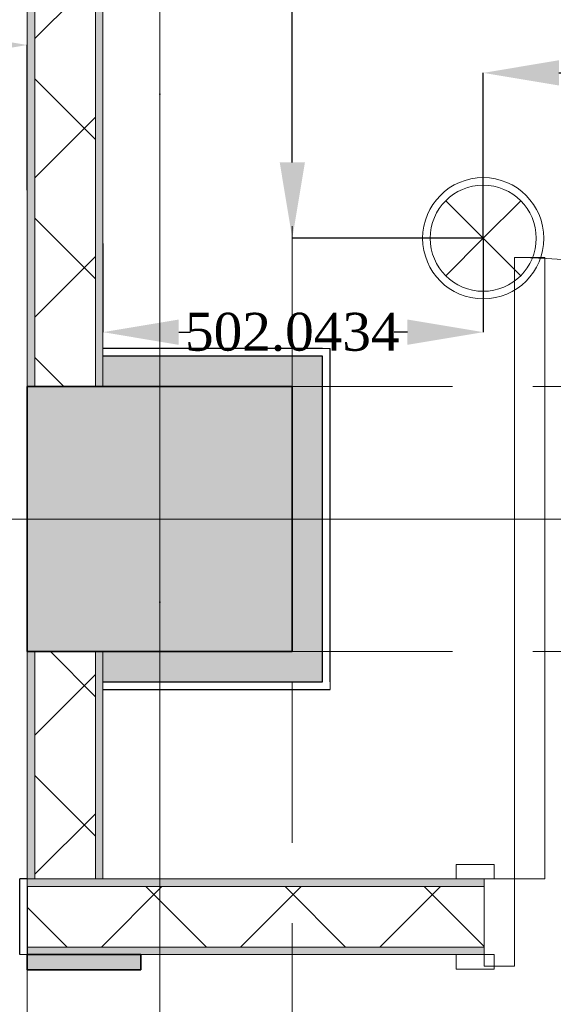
# Model space of a CAD drawing. Header units: inches. Extents: x -78787 to 29484, y -9517 to 23232.
# Tile 127 of 256: x -3854 to -3149, y 5003 to 6302. Entities that reach past the tile are written whole.
import ezdxf
from ezdxf import colors
from ezdxf.entities.mleader import LeaderData, LeaderLine
from ezdxf.enums import TextEntityAlignment as Align
from ezdxf.math import Vec2, Vec3

# ---------------------------------------------------------------- set-up
doc = ezdxf.new("R2010")
doc.units = ezdxf.units.IN
doc.header["$MEASUREMENT"] = 0
doc.linetypes.add('Dot & Dashed', pattern=[670.277762, 317.5, -176.388889, 0, -176.388874])
doc.linetypes.add('Hidden', pattern=[317.5, 211.666667, -105.833333])
for name, color, linetype in [('- განათება', 7, 'Continuous'), ('New_Structural - Bearing', 7, 'Continuous'), ('Structural - Bearing', 7, 'Continuous'), ('Structural - Grid', 7, 'Continuous')]:
    doc.layers.add(name, color=color, linetype=linetype)
for name, color, linetype, lineweight in [('New_Archicad Doors_Pen_No__1', 7, 'Continuous', 13), ('New_Structural - Bearing_Pen_No__1', 7, 'Continuous', 13), ('Structural - Bearing_Pen_No__20', 1, 'Continuous', 0)]:
    doc.layers.add(name, color=color, linetype=linetype, lineweight=lineweight)
for name, color, linetype, lineweight, true_color in [('New_Interior - Lamp_Pen_No__77', 7, 'Continuous', 20, 0xffeb28), ('New_Structural - Bearing_Pen_No__161', 7, 'Continuous', 13, 0x6a6a6a), ('New_Structural - Bearing_Pen_No__255', 7, 'Continuous', 13, 0xe8e8e8), ('New_Structural - Bearing_Pen_No__28', 7, 'Continuous', 35, 0xa80f02), ('New_Structural - Bearing_Pen_No__5', 7, 'Continuous', 25, 0x40a5ff), ('Structural - Bearing_Pen_No__102', 7, 'Continuous', 13, 0xcccccc), ('Structural - Bearing_Pen_No__161', 7, 'Continuous', 13, 0x6a6a6a), ('Structural - Bearing_Pen_No__28', 7, 'Continuous', 35, 0xa80f02), ('Structural - Grid_Pen_No__81', 7, 'Continuous', 20, 0x6a6a6a)]:
    doc.layers.add(name, color=color, linetype=linetype, lineweight=lineweight, true_color=true_color)
doc.styles.add('GENERATED_STYLE_2', font='txt')
doc.styles.get("Standard").update_dxf_attribs({"font": 'arial.ttf'})
doc.dimstyles.get("Standard").update_dxf_attribs({"dimtxt": 0.18, "dimasz": 0.18, "dimexe": 0.18, "dimexo": 0.0625, "dimgap": 0.09, "dimtad": 0, "dimtih": 1, "dimtoh": 1, "dimdec": 4, "dimzin": 0, "dimdsep": 46, "dimtxsty": 'Standard', "dimcen": 0.09, "dimadec": 0, "dimazin": 0, "dimtfac": 1, "dimtdec": 4, "dimtofl": 0, "dimtmove": 0, "dimatfit": 3, "dimfxl": 1, "dimtolj": 1, "dimtzin": 0, "dimarcsym": 0})
pattern_1 = [(45, (0, 0), (-91.92388, 91.92388), []), (135, (0, 0), (91.92388, 91.92388), [])]

# ---------------------------------------------------------------- blocks, each defined once
blk = doc.blocks.new('Wall_55', base_point=(-29183.8, 32488))
at = {"layer": 'New_Structural - Bearing', "linetype": 'Continuous', "lineweight": 0, "true_color": 0x727272}
for points in [[(-29183.8, 32488), (-29183.8, 26838), (-29173.8, 26838), (-29173.8, 32488)], [(-29093.8, 32488), (-29093.8, 26838), (-29083.8, 26838), (-29083.8, 32488)], [(-29183.8, 26188.1), (-29173.8, 26188.1), (-29173.8, 26488), (-29183.8, 26488)], [(-29083.8, 26488), (-29093.8, 26488), (-29093.8, 26188.1), (-29083.8, 26188.1)]]:
    blk.add_hatch(color=8, dxfattribs=at).paths.add_polyline_path(points)
at = {"layer": 'New_Structural - Bearing', "linetype": 'Continuous', "lineweight": 0, "true_color": 0x000000}
h = blk.add_hatch(dxfattribs=at)
h.set_pattern_fill('CONCRETE_BLOCK', color=18, style=0, pattern_type=2)
h.set_pattern_definition(pattern_1)
h.paths.add_polyline_path([(-29093.8, 32488), (-29173.8, 32488), (-29173.8, 26838), (-29093.8, 26838)])
h = blk.add_hatch(dxfattribs=at)
h.set_pattern_fill('CONCRETE_BLOCK', color=18, style=0, pattern_type=2)
h.set_pattern_definition(pattern_1)
h.paths.add_polyline_path([(-29173.8, 26488), (-29173.8, 26188.1), (-29093.8, 26188.1), (-29093.8, 26488)])
at = {"layer": 'New_Structural - Bearing_Pen_No__1', "color": 7, "linetype": 'Continuous', "lineweight": 13}
for p, q in [((-29173.8, 32488), (-29173.8, 26838)), ((-29093.8, 26838), (-29093.8, 32488)), ((-29173.8, 26488), (-29173.8, 26188.1)), ((-29093.8, 26188.1), (-29093.8, 26488))]:
    blk.add_line(p, q, dxfattribs=at)
at = {"layer": 'New_Structural - Bearing_Pen_No__1', "color": 7, "linetype": 'Continuous', "lineweight": 13, "flags": 128}
for points in [[(-29183.8, 32488), (-29183.8, 26838)], [(-29083.8, 26838), (-29083.8, 27884.6)], [(-29183.8, 26488), (-29183.8, 26188.1)], [(-29083.8, 26188.1), (-29083.8, 26488)], [(-29183.8, 26188.1), (-29083.8, 26188.1)]]:
    blk.add_lwpolyline(points, dxfattribs=at)
blk = doc.blocks.new('Door_4')
at = {"layer": 'New_Archicad Doors_Pen_No__1', "color": 7, "linetype": 'Continuous', "lineweight": 13}
for p, q in [((370, 0), (370, 820)), ((370, 820), (410, 820)), ((410, 820), (410, 0)), ((-487, 0), (-487, 19)), ((-487, 19), (-437, 19)), ((-437, 19), (-437, 0)), ((437, 19), (487, 19)), ((437, 0), (437, 19)), ((487, 19), (487, 0)), ((-437, 0), (-487, 0)), ((-450, 0), (-487, 0)), ((-450, 0), (-487, 0)), ((-410, 0), (-450, 0)), ((-450, 0), (-450, -115)), ((-450, 0), (-450, -10)), ((-450, 0), (-450, -10)), ((-410, -115), (-410, 0)), ((410, 0), (370, 0)), ((450, 0), (410, 0)), ((410, 0), (410, -115)), ((487, 0), (437, 0)), ((450, -115), (450, 0)), ((450, 0), (450, -10)), ((450, 0), (450, -10)), ((450, 0), (487, 0)), ((450, 0), (487, 0)), ((-450, -10), (-450, -90)), ((-450, -10), (-450, -90)), ((450, -10), (450, -90)), ((450, -10), (450, -90)), ((-450, -90), (-450, -100)), ((-450, -90), (-450, -100)), ((450, -90), (450, -100)), ((450, -90), (450, -100)), ((-487, -119), (-487, -100)), ((-487, -100), (-437, -100)), ((-450, -100), (-487, -100)), ((-450, -100), (-487, -100)), ((-437, -100), (-437, -119)), ((437, -100), (487, -100)), ((437, -119), (437, -100)), ((450, -100), (487, -100)), ((450, -100), (487, -100)), ((487, -100), (487, -119)), ((-450, -115), (-410, -115)), ((410, -115), (450, -115)), ((-437, -119), (-487, -119)), ((487, -119), (437, -119))]:
    blk.add_line(p, q, dxfattribs=at)
blk.add_arc((410, 0), 820, 90, 180, dxfattribs=at)
blk = doc.blocks.new('Wall_89', base_point=(-27093.3, 26088.1))
at = {"layer": 'New_Structural - Bearing', "linetype": 'Continuous', "lineweight": 0, "true_color": 0x727272}
for points in [[(-29183.8, 26188.1), (-29183.8, 26178.1), (-28580.3, 26178.1), (-28580.3, 26188.1)], [(-28580.3, 26098.1), (-29183.8, 26098.1), (-29183.8, 26088.1), (-28580.3, 26088.1)]]:
    blk.add_hatch(color=8, dxfattribs=at).paths.add_polyline_path(points)
at = {"layer": 'New_Structural - Bearing', "linetype": 'Continuous', "lineweight": 0, "true_color": 0x000000}
h = blk.add_hatch(dxfattribs=at)
h.set_pattern_fill('CONCRETE_BLOCK', color=18, style=0, pattern_type=2)
h.set_pattern_definition(pattern_1)
h.paths.add_polyline_path([(-29183.8, 26098.1), (-28580.3, 26098.1), (-28580.3, 26178.1), (-29183.8, 26178.1)])
at = {"layer": 'New_Structural - Bearing_Pen_No__1', "color": 7, "linetype": 'Continuous', "lineweight": 13}
for p, q in [((-28580.3, 26188.1), (-28617.3, 26188.1)), ((-28580.3, 26188.1), (-28580.3, 26178.1)), ((-28580.3, 26178.1), (-29183.8, 26178.1)), ((-28580.3, 26178.1), (-28580.3, 26098.1)), ((-29183.8, 26098.1), (-28580.3, 26098.1)), ((-28580.3, 26098.1), (-28580.3, 26088.1)), ((-28580.3, 26088.1), (-28617.3, 26088.1))]:
    blk.add_line(p, q, dxfattribs=at)
at = {"layer": 'New_Structural - Bearing_Pen_No__1', "color": 7, "linetype": 'Continuous', "lineweight": 13, "flags": 128}
for points in [[(-28580.3, 26188.1), (-29183.8, 26188.1)], [(-29183.8, 26188.1), (-29183.8, 26088.1)], [(-29033.8, 26088.1), (-28580.3, 26088.1)]]:
    blk.add_lwpolyline(points, dxfattribs=at)
at = {"layer": 'New_Archicad Doors_Pen_No__1', "color": 7, "linetype": 'Continuous', "lineweight": 13, "xscale": -1, "zscale": 1000}
blk.add_blockref('Door_4', (-28130.3, 26188.1), dxfattribs=at)
blk = doc.blocks.new('Exterior Sliding Door')
at = {"layer": 'New_Archicad Doors_Pen_No__1', "color": 7, "linetype": 'Continuous', "lineweight": 13}
for p, q in [((-300, 45), (700, 45)), ((-300, 5), (-300, 45)), ((700, 45), (700, 5)), ((-490, 0), (-490, -100)), ((700, 5), (-300, 5)), ((490, 0), (490, -100)), ((-500, -100), (-490, -100)), ((500, -100), (490, -100))]:
    blk.add_line(p, q, dxfattribs=at)
blk = doc.blocks.new('Wall_90', base_point=(-29183.8, 26088.1))
at = {"layer": 'New_Structural - Bearing_Pen_No__1', "color": 7, "linetype": 'Continuous', "lineweight": 13}
blk.add_line((-29183.8, 26088.1), (-29193.8, 26088.1), dxfattribs=at)
at = {"layer": 'New_Structural - Bearing_Pen_No__5', "color": 161, "linetype": 'Continuous', "lineweight": 25, "true_color": 0x40a5ff}
for p, q in [((-29193.8, 26088.1), (-29193.8, 26188.1)), ((-29183.8, 26188.1), (-29193.8, 26188.1)), ((-29183.8, 26178.1), (-29183.8, 26088.1))]:
    blk.add_line(p, q, dxfattribs=at)
at = {"layer": 'New_Archicad Doors_Pen_No__1', "color": 7, "linetype": 'Continuous', "lineweight": 13, "zscale": 1000, "rotation": 180}
blk.add_blockref('Exterior Sliding Door', (-29683.8, 26088.1), dxfattribs=at)
blk = doc.blocks.new('Wall_201', base_point=(-29183.8, 26488))
at = {"layer": 'New_Structural - Bearing_Pen_No__255', "linetype": 'Continuous', "lineweight": 13, "true_color": 0xe8e8e8}
for points in [[(-28833.8, 26488), (-29083.8, 26488), (-29083.8, 26448), (-28833.8, 26448)], [(-28793.8, 26488), (-28833.8, 26488), (-28793.8, 26448)], [(-28833.8, 26488), (-28833.8, 26448), (-28793.8, 26448)]]:
    blk.add_hatch(color=254, dxfattribs=at).paths.add_polyline_path(points)
at = {"layer": 'New_Structural - Bearing_Pen_No__1', "color": 7, "linetype": 'Continuous', "lineweight": 13, "flags": 128}
for points in [[(-29083.8, 26488), (-29083.8, 26448)], [(-29083.8, 26448), (-29083.8, 26438)], [(-28783.8, 26438), (-28783.8, 26448)]]:
    blk.add_lwpolyline(points, dxfattribs=at)
at = {"layer": 'New_Structural - Bearing_Pen_No__5', "color": 161, "linetype": 'Continuous', "lineweight": 25, "true_color": 0x40a5ff}
for p, q in [((-28793.8, 26448), (-28793.8, 26488)), ((-29083.8, 26448), (-28833.8, 26448)), ((-28833.8, 26448), (-28793.8, 26448))]:
    blk.add_line(p, q, dxfattribs=at)
at = {"layer": 'New_Structural - Bearing_Pen_No__5', "color": 161, "linetype": 'Continuous', "lineweight": 25, "true_color": 0x40a5ff, "flags": 128}
blk.add_lwpolyline([(-29083.8, 26438), (-28783.8, 26438)], dxfattribs=at)
blk = doc.blocks.new('Wall_202', base_point=(-28833.8, 26488))
at = {"layer": 'New_Structural - Bearing_Pen_No__255', "linetype": 'Continuous', "lineweight": 13, "true_color": 0xe8e8e8}
for points in [[(-28833.8, 26878), (-28833.8, 26838), (-28793.8, 26878)], [(-28833.8, 26838), (-28793.8, 26838), (-28793.8, 26878)], [(-28793.8, 26838), (-28833.8, 26838), (-28833.8, 26488), (-28793.8, 26488)]]:
    blk.add_hatch(color=254, dxfattribs=at).paths.add_polyline_path(points)
at = {"layer": 'New_Structural - Bearing_Pen_No__1', "color": 7, "linetype": 'Continuous', "lineweight": 13, "flags": 128}
blk.add_lwpolyline([(-28783.8, 26888), (-28793.8, 26888)], dxfattribs=at)
at = {"layer": 'New_Structural - Bearing_Pen_No__5', "color": 161, "linetype": 'Continuous', "lineweight": 25, "true_color": 0x40a5ff}
for p, q in [((-28793.8, 26878), (-28833.8, 26878)), ((-28793.8, 26838), (-28793.8, 26878)), ((-28793.8, 26488), (-28793.8, 26838)), ((-28793.8, 26448), (-28793.8, 26488))]:
    blk.add_line(p, q, dxfattribs=at)
at = {"layer": 'New_Structural - Bearing_Pen_No__5', "color": 161, "linetype": 'Continuous', "lineweight": 25, "true_color": 0x40a5ff, "flags": 128}
blk.add_lwpolyline([(-28783.8, 26448), (-28783.8, 26888)], dxfattribs=at)
blk = doc.blocks.new('Wall_203', base_point=(-28833.8, 26838))
at = {"layer": 'New_Structural - Bearing_Pen_No__255', "linetype": 'Continuous', "lineweight": 13, "true_color": 0xe8e8e8}
blk.add_hatch(color=254, dxfattribs=at).paths.add_polyline_path([(-28833.8, 26878), (-29083.8, 26878), (-29083.8, 26838), (-28833.8, 26838)])
at = {"layer": 'New_Structural - Bearing_Pen_No__1', "color": 7, "linetype": 'Continuous', "lineweight": 13, "flags": 128}
for points in [[(-29083.8, 26878), (-29083.8, 26888)], [(-29083.8, 26838), (-29083.8, 26878)]]:
    blk.add_lwpolyline(points, dxfattribs=at)
at = {"layer": 'New_Structural - Bearing_Pen_No__5', "color": 161, "linetype": 'Continuous', "lineweight": 25, "true_color": 0x40a5ff}
for p, q in [((-28833.8, 26878), (-29083.8, 26878)), ((-28793.8, 26878), (-28833.8, 26878))]:
    blk.add_line(p, q, dxfattribs=at)
at = {"layer": 'New_Structural - Bearing_Pen_No__5', "color": 161, "linetype": 'Continuous', "lineweight": 25, "true_color": 0x40a5ff, "flags": 128}
blk.add_lwpolyline([(-28793.8, 26888), (-29083.8, 26888)], dxfattribs=at)
blk = doc.blocks.new('Column_18', base_point=(-29008.8, 26663))
at = {"layer": 'Structural - Bearing_Pen_No__161', "linetype": 'Continuous', "lineweight": 0, "true_color": 0x6a6a6a}
blk.add_hatch(color=251, dxfattribs=at).paths.add_polyline_path([(-28833.8, 26488), (-28833.8, 26838), (-29183.8, 26838), (-29183.8, 26488)])
at = {"layer": 'Structural - Bearing_Pen_No__20', "color": 1, "linetype": 'Continuous', "lineweight": 0}
for p, q in [((-29008.8, 26743), (-29008.8, 26918)), ((-29088.8, 26663), (-29263.8, 26663)), ((-28928.8, 26663), (-28753.8, 26663)), ((-29008.8, 26583), (-29008.8, 26408))]:
    blk.add_line(p, q, dxfattribs=at)
blk.add_point((-29008.8, 26663), dxfattribs=at)
at = {"layer": 'Structural - Bearing_Pen_No__28', "color": 14, "linetype": 'Continuous', "lineweight": 35, "true_color": 0xa80f02, "flags": 128}
blk.add_lwpolyline([(-28833.8, 26488), (-28833.8, 26838), (-29183.8, 26838), (-29183.8, 26488)], close=True, dxfattribs=at)
blk = doc.blocks.new('Column_135', base_point=(-29108.8, 26078.1))
at = {"layer": 'New_Structural - Bearing_Pen_No__161', "linetype": 'Continuous', "lineweight": 0, "true_color": 0x6a6a6a}
blk.add_hatch(color=251, dxfattribs=at).paths.add_polyline_path([(-29033.8, 26068.1), (-29033.8, 26088.1), (-29183.8, 26088.1), (-29183.8, 26068.1)])
at = {"layer": 'New_Structural - Bearing_Pen_No__28', "color": 14, "linetype": 'Continuous', "lineweight": 35, "true_color": 0xa80f02, "flags": 128}
blk.add_lwpolyline([(-29033.8, 26068.1), (-29033.8, 26088.1), (-29183.8, 26088.1), (-29183.8, 26068.1)], close=True, dxfattribs=at)
blk = doc.blocks.new('Standard grid marker')
at = {"layer": 'Structural - Grid_Pen_No__81', "color": 251, "linetype": 'Continuous', "lineweight": 20, "true_color": 0x6a6a6a}
blk.add_line((1000, 0), (51328.1, 0), dxfattribs=at)
at = {"layer": 'Structural - Grid_Pen_No__81', "color": 251, "lineweight": 20, "true_color": 0x6a6a6a, "style": 'GENERATED_STYLE_2'}
for tag, p in [('AC_MarkerText_1_0', (-100, -144)), ('AC_MarkerText_1_1', (52428.1, -144))]:
    blk.add_attdef(tag, text='', height=100, rotation=180, dxfattribs=at).set_placement(p, align=Align.TOP_CENTER)
blk = doc.blocks.new('Standard grid marker_2')
at = {"layer": 'Structural - Grid_Pen_No__81', "color": 251, "linetype": 'Continuous', "lineweight": 20, "true_color": 0x6a6a6a}
blk.add_line((1000, 0), (27734.9, 0), dxfattribs=at)
at = {"layer": 'Structural - Grid_Pen_No__81', "color": 251, "lineweight": 20, "true_color": 0x6a6a6a, "style": 'GENERATED_STYLE_2'}
for tag, p in [('AC_MarkerText_1_0', (-1.5, -46.7)), ('AC_MarkerText_1_1', (28933.4, -46.7))]:
    blk.add_attdef(tag, text='', height=100, rotation=270, dxfattribs=at).set_placement(p, align=Align.TOP_CENTER)
blk = doc.blocks.new('Beam_6', base_point=(-29008.8, 14663))
at = {"layer": 'Structural - Bearing_Pen_No__102', "color": 254, "linetype": 'Dot & Dashed', "lineweight": 13, "true_color": 0xcccccc}
blk.add_line((-29008.8, 14663), (-29008.8, 32663), dxfattribs=at)
at = {"layer": 'Structural - Bearing_Pen_No__102', "color": 254, "linetype": 'Hidden', "lineweight": 13, "true_color": 0xcccccc}
for p, q in [((-29183.8, 26838), (-29183.8, 32488)), ((-28833.8, 26838), (-28833.8, 32488)), ((-29183.8, 20838), (-29183.8, 26488)), ((-28833.8, 20838), (-28833.8, 26488))]:
    blk.add_line(p, q, dxfattribs=at)
blk = doc.blocks.new('Beam_12', base_point=(-47008.8, 26663))
at = {"layer": 'Structural - Bearing_Pen_No__102', "color": 254, "linetype": 'Hidden', "lineweight": 13, "true_color": 0xcccccc}
for p, q in [((-34833.8, 26838), (-29183.8, 26838)), ((-28833.8, 26838), (-23183.8, 26838)), ((-34833.8, 26488), (-29183.8, 26488)), ((-28833.8, 26488), (-23183.8, 26488))]:
    blk.add_line(p, q, dxfattribs=at)
at = {"layer": 'Structural - Bearing_Pen_No__102', "color": 254, "linetype": 'Dot & Dashed', "lineweight": 13, "true_color": 0xcccccc}
blk.add_line((-47008.8, 26663), (991.2, 26663), dxfattribs=at)
blk = doc.blocks.new('Recessed Spot')
at = {"layer": 'New_Interior - Lamp_Pen_No__77', "color": 2, "linetype": 'Continuous', "lineweight": 20, "true_color": 0xffeb28}
for q in [(-49.5, 49.5), (49.5, 49.5), (-49.5, -49.5), (49.5, -49.5)]:
    blk.add_line((0, 0), q, dxfattribs=at)
at = {"layer": 'New_Interior - Lamp_Pen_No__77', "color": 2, "linetype": 'Continuous', "lineweight": 20, "true_color": 0xffeb28, "flags": 128}
blk.add_lwpolyline([(80, 0, 1), (-80, 0, 1)], format="xyb", close=True, dxfattribs=at)
at = {"layer": 'New_Interior - Lamp_Pen_No__77', "color": 2, "linetype": 'Continuous', "lineweight": 20, "true_color": 0xffeb28}
blk.add_circle((0, 0), 70, dxfattribs=at)
blk = doc.blocks.new('*D593')
at = {"layer": '- განათება', "color": 0, "lineweight": -2, "transparency": 16777216}
for p, q in [((-4445.3, 6070.7), (-4445.3, 6269.2)), ((-4345.3, 6269), (-4304, 6269)), ((-3944.1, 6269), (-4037.5, 6269)), ((-3844.1, 6077.6), (-3844.1, 6269.2))]:
    blk.add_line(p, q, dxfattribs=at)
at = {"layer": '- განათება', "color": 0, "transparency": 16777216}
for points in [[(-4345.3, 6285.7), (-4345.3, 6252.3), (-4445.3, 6269)], [(-3944.1, 6285.7), (-3944.1, 6252.3), (-3844.1, 6269)]]:
    blk.add_solid(points, dxfattribs=at)
at = {"layer": 'Defpoints', "color": 0, "transparency": 16777216}
for p in [(-3844.1, 6269), (-4445.3, 6070.6), (-3844.1, 6077.5)]:
    blk.add_point(p, dxfattribs=at)
at = {"layer": '- განათება', "color": 0, "transparency": 16777216, "insert": (-4170.8, 6269), "char_height": 50, "attachment_point": 5}
blk.add_mtext('\\A1;{\\fSylfaen|b0|i0|c0|p18;601.1912}', dxfattribs=at)
blk = doc.blocks.new('*D603')
at = {"layer": '- განათება', "color": 0, "lineweight": -2, "transparency": 16777216}
for p, q in [((-3242, 6014), (-3242, 6232.4)), ((-3142, 6232.2), (-2925.9, 6232.2)), ((-2442.5, 6232.2), (-2658.6, 6232.2)), ((-2342.5, 6014), (-2342.5, 6232.4))]:
    blk.add_line(p, q, dxfattribs=at)
at = {"layer": '- განათება', "color": 0, "transparency": 16777216}
for points in [[(-3142, 6248.9), (-3142, 6215.6), (-3242, 6232.2)], [(-2442.5, 6248.9), (-2442.5, 6215.6), (-2342.5, 6232.2)]]:
    blk.add_solid(points, dxfattribs=at)
at = {"layer": 'Defpoints', "color": 0, "transparency": 16777216}
for p in [(-2342.5, 6232.2), (-3242, 6014), (-2342.5, 6014)]:
    blk.add_point(p, dxfattribs=at)
at = {"layer": '- განათება', "color": 0, "transparency": 16777216, "insert": (-2792.3, 6232.2), "char_height": 50, "attachment_point": 5}
blk.add_mtext('\\A1;{\\fSylfaen|b0|i0|c0|p18;899.5263}', dxfattribs=at)
blk = doc.blocks.new('*D606')
at = {"layer": '- განათება', "color": 0, "lineweight": -2, "transparency": 16777216}
for p, q in [((-3744.1, 6007), (-3744.1, 5889.8)), ((-3242, 6013.9), (-3242, 5889.8)), ((-3644.1, 5890), (-3628.7, 5890)), ((-3342, 5890), (-3359.5, 5890))]:
    blk.add_line(p, q, dxfattribs=at)
at = {"layer": '- განათება', "color": 0, "transparency": 16777216}
for points in [[(-3644.1, 5906.7), (-3644.1, 5873.3), (-3744.1, 5890)], [(-3342, 5906.7), (-3342, 5873.3), (-3242, 5890)]]:
    blk.add_solid(points, dxfattribs=at)
at = {"layer": 'Defpoints', "color": 0, "transparency": 16777216}
for p in [(-3744.1, 6007.1), (-3242, 6014), (-3242, 5890)]:
    blk.add_point(p, dxfattribs=at)
at = {"layer": '- განათება', "color": 0, "transparency": 16777216, "insert": (-3494.1, 5890), "char_height": 50, "attachment_point": 5}
blk.add_mtext('\\A1;{\\fSylfaen|b0|i0|c0|p18;502.0434}', dxfattribs=at)
blk = doc.blocks.new('*D607')
at = {"layer": '- განათება', "color": 0, "lineweight": -2, "transparency": 16777216}
for p, q in [((-3744, 6864.9), (-3493.9, 6864.9)), ((-3494.1, 6764.9), (-3494.1, 6424.5)), ((-3494.1, 6114), (-3494.1, 6373.2)), ((-3242.1, 6014), (-3494.2, 6014))]:
    blk.add_line(p, q, dxfattribs=at)
at = {"layer": '- განათება', "color": 0, "transparency": 16777216}
for points in [[(-3510.7, 6764.9), (-3477.4, 6764.9), (-3494.1, 6864.9)], [(-3510.7, 6114), (-3477.4, 6114), (-3494.1, 6014)]]:
    blk.add_solid(points, dxfattribs=at)
at = {"layer": 'Defpoints', "color": 0, "transparency": 16777216}
for p in [(-3744.1, 6864.9), (-3494.1, 6864.9), (-3242, 6014)]:
    blk.add_point(p, dxfattribs=at)
at = {"layer": '- განათება', "color": 0, "transparency": 16777216, "insert": (-3494.1, 6398.8), "char_height": 50, "attachment_point": 5}
blk.add_mtext('\\A1;{\\fSylfaen|b0|i0|c0|p18;850.9823}', dxfattribs=at)

msp = doc.modelspace()

# ---------------------------------------------------------------- block references
at = {"layer": '- განათება', "color": 2, "linetype": 'Continuous', "lineweight": 20, "true_color": 0xffeb28, "zscale": 1000}
msp.add_blockref('Recessed Spot', (-3242.02512, 6013.9634), dxfattribs=at)
at = {"layer": 'New_Structural - Bearing', "color": 7, "lineweight": 35}
for name, p in [('Wall_55', (-3844.06848, 11468.35514)), ('Wall_90', (-3844.06848, 5068.47159)), ('Wall_89', (-1753.5521, 5068.47159)), ('Wall_203', (-3494.06848, 5818.35514)), ('Wall_202', (-3494.06848, 5468.35514)), ('Wall_201', (-3844.06848, 5468.35514))]:
    msp.add_blockref(name, p, dxfattribs=at)
at = {"layer": 'New_Structural - Bearing', "color": 14, "lineweight": 35, "true_color": 0xa80f02}
msp.add_blockref('Column_135', (-3769.06848, 5058.47159), dxfattribs=at)
at = {"layer": 'Structural - Bearing', "color": 254, "lineweight": 13, "true_color": 0xcccccc}
for name, p in [('Beam_6', (-3669.06848, -6356.64486)), ('Beam_12', (-21669.06848, 5643.35514))]:
    msp.add_blockref(name, p, dxfattribs=at)
at = {"layer": 'Structural - Bearing', "color": 14, "lineweight": 35, "true_color": 0xa80f02}
msp.add_blockref('Column_18', (-3669.06848, 5643.35514), dxfattribs=at)
at = {"layer": 'Structural - Grid', "color": 8, "linetype": 'Continuous', "lineweight": 15, "zscale": 1000}
for name, p, rotation in [('Standard grid marker_2', (-3669.06848, -9316.57065), 90), ('Standard grid marker', (29284.00379, 5643.35514), 180)]:
    msp.add_blockref(name, p, dxfattribs=dict(at, rotation=rotation))

# ---------------------------------------------------------------- dimensions: what is measured, and where the dimension line sits
at = {"layer": '- განათება', "color": 1}
dim = msp.add_linear_dim(base=(-3494.06848, 6864.94566), p1=(-3242.02512, 6013.9634), p2=(-3744.06848, 6864.94566), angle=90, text='{\\fSylfaen|b0|i0|c0|p18;<>}', dimstyle='Standard', override={"dimtxt": 50, "dimasz": 100}, dxfattribs=at)
dim.commit()
dim.dimension.update_dxf_attribs({"geometry": '*D607', "text_midpoint": (-3494.06848, 6398.84695), "dimtype": 160})
for base, p1, p2, picture, middle in [((-3844.06848, 6269), (-4445.25966, 6070.63356), (-3844.06848, 6077.5), '*D593', (-4170.76294, 6269)), ((-2342.49884, 6232.24354), (-3242.02512, 6013.9634), (-2342.49884, 6013.9634), '*D603', (-2792.26198, 6232.24354)), ((-3242.02512, 5890), (-3744.06848, 6007.09696), (-3242.02512, 6013.9634), '*D606', (-3494.06848, 5890))]:
    dim = msp.add_linear_dim(base=base, p1=p1, p2=p2, text='{\\fSylfaen|b0|i0|c0|p18;<>}', dimstyle='Standard', override={"dimtxt": 50, "dimasz": 100}, dxfattribs=at)
    dim.commit()
    dim.dimension.update_dxf_attribs({"geometry": picture, "text_midpoint": middle, "dimtype": 160})

# ---------------------------------------------------------------- leaders
at = {"color": 5}
ml = msp.add_multileader_mtext('Standard', dxfattribs=at)
ml.set_content('ელექტროობის ფარები', color=5)
ml.set_leader_properties()
ml.build(insert=Vec2(0, 0))
ml.multileader.update_dxf_attribs({"text_right_attachment_type": 6, "dogleg_length": 50, "arrow_head_size": 100})
ctx = ml.context
ctx.base_point, ctx.char_height, ctx.arrow_head_size, ctx.landing_gap_size, ctx.plane_origin = Vec3(-7313.93195, 11361.50565), 100, 100, 0.09, Vec3(-1308.48333, 7056.48128)
ctx.right_attachment = 6
notes = []
notes.append((ctx, [(0, (0, 0, 0), (0, 0), (1, 0), 1, [])]))
ctx.mtext.insert, ctx.mtext.width, ctx.mtext.flow_direction = Vec3(-7313.84195, 11431.25087), 1402.7684334, 5
ml = msp.add_multileader_mtext('Standard', dxfattribs=at)
ml.set_content('   IT \\Pრეკი', color=5)
ml.set_leader_properties()
ml.build(insert=Vec2(0, 0))
ml.multileader.update_dxf_attribs({"text_right_attachment_type": 6, "dogleg_length": 50, "arrow_head_size": 100})
ctx = ml.context
ctx.base_point, ctx.char_height, ctx.arrow_head_size, ctx.landing_gap_size, ctx.plane_origin = Vec3(-4433.70498, 10686.92918), 100, 100, 0.09, Vec3(1571.74364, 6362.15959)
ctx.right_attachment = 6
notes.append((ctx, [(0, (0, 0, 0), (0, 0), (1, 0), 1, [])]))
ctx.mtext.insert, ctx.mtext.width, ctx.mtext.flow_direction = Vec3(-4433.61498, 10736.92918), 1402.7684334, 5
ml = msp.add_multileader_mtext('Standard', dxfattribs=at)
ml.set_content('სტელაჟი', color=5)
ml.set_leader_properties()
ml.build(insert=Vec2(0, 0))
ml.multileader.update_dxf_attribs({"text_right_attachment_type": 6, "dogleg_length": 50, "arrow_head_size": 100})
ctx = ml.context
ctx.base_point, ctx.char_height, ctx.arrow_head_size, ctx.landing_gap_size, ctx.plane_origin = Vec3(-4855.48884, 8669.32366), 100, 100, 0.09, Vec3(1149.95978, 4364.93624)
ctx.right_attachment = 6
notes.append((ctx, [(0, (0, 0, 0), (0, 0), (1, 0), 1, [])]))
ctx.mtext.insert, ctx.mtext.width, ctx.mtext.flow_direction = Vec3(-4855.39884, 8739.70583), 1402.7684334, 5
ml = msp.add_multileader_mtext('Standard', dxfattribs=at)
ml.set_content('სტელაჟი', color=5)
ml.set_leader_properties()
ml.build(insert=Vec2(0, 0))
ml.multileader.update_dxf_attribs({"text_right_attachment_type": 6, "dogleg_length": 50, "arrow_head_size": 100})
ctx = ml.context
ctx.base_point, ctx.char_height, ctx.arrow_head_size, ctx.landing_gap_size, ctx.plane_origin = Vec3(-6498.52007, 8648.81733), 100, 100, 0.09, Vec3(-493.07145, 4344.4299)
ctx.right_attachment = 6
notes.append((ctx, [(0, (0, 0, 0), (0, 0), (1, 0), 1, [])]))
ctx.mtext.insert, ctx.mtext.width, ctx.mtext.flow_direction = Vec3(-6498.43007, 8719.19949), 1402.7684334, 5
for ctx, leaders in notes:
    for number, flags, end, landing, length, lines in leaders:
        leader = LeaderData()
        leader.index, (leader.has_last_leader_line, leader.has_dogleg_vector, leader.attachment_direction) = number, flags
        leader.last_leader_point, leader.dogleg_vector, leader.dogleg_length = Vec3(end), Vec3(landing), length
        for number, points, colour, breaks in lines:
            line = LeaderLine()
            line.index, line.vertices, line.color, line.breaks = number, Vec3.list(points), colors.encode_raw_color(colour), breaks
            leader.lines.append(line)
        ctx.leaders.append(leader)

doc.saveas('drawing.dxf')
